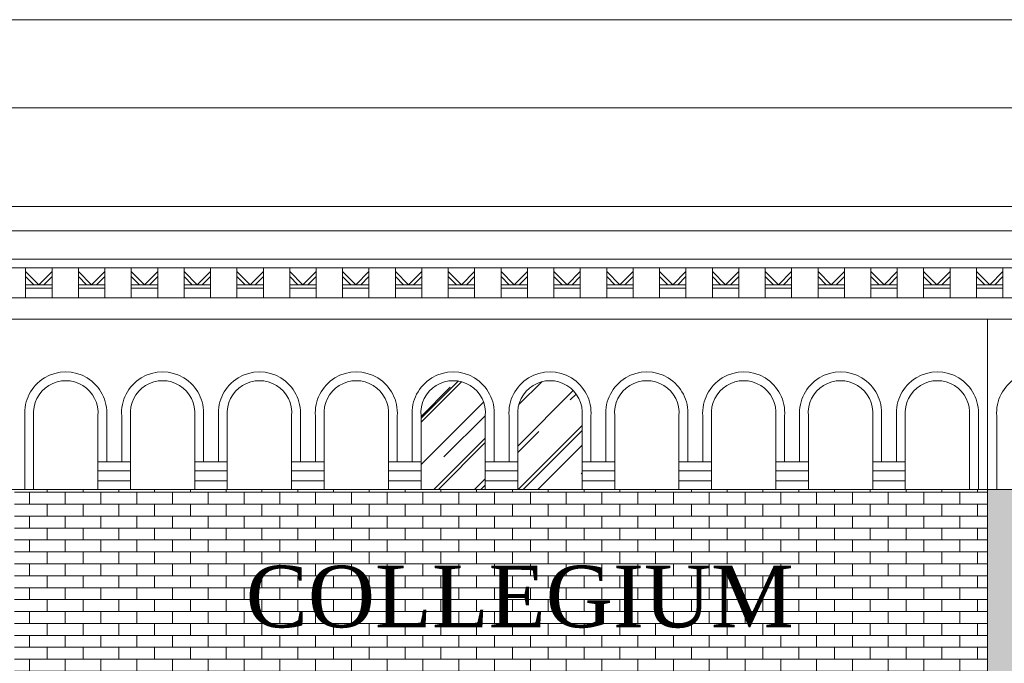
# Model space of a CAD drawing. Header units: millimetres. Extents: x -5254 to 173417, y -28809 to -6400.
# Tile 222 of 256: x 138751 to 139310, y -18056 to -17691. Entities that reach past the tile are written whole.
import ezdxf

# ---------------------------------------------------------------- set-up
doc = ezdxf.new("R2010")
doc.units = ezdxf.units.MM
for name, color, linetype, lineweight in [('mre_cegła', 7, 'Continuous', 5), ('mre_cienka', 7, 'Continuous', 15), ('mre_cienkie', 7, 'Continuous', 9), ('mre_szyby', 7, 'Continuous', 13), ('mre_tabela', 7, 'Continuous', 20), ('mre_tekst', 7, 'Continuous', 13), ('mre_ściany', 7, 'Continuous', 20)]:
    doc.layers.add(name, color=color, linetype=linetype, lineweight=lineweight)
doc.styles.get("Standard").update_dxf_attribs({"font": 'arial.ttf'})
pattern_1 = [(0, (131502.005, -23452.909), (0, 6.77418), []), (90, (131502.005, -23452.909), (-10.16, 6.77418), [6.77418, -6.77418])]

msp = doc.modelspace()

# ---------------------------------------------------------------- hatches: boundary and pattern name
at = {"layer": 'mre_cegła'}
h = msp.add_hatch(dxfattribs=at)
h.set_pattern_fill('AR-BRSTD', color=256, scale=0.1)
h.set_pattern_definition(pattern_1)
h.paths.add_polyline_path([(139300.38, -17957.48), (138747.88, -17957.48), (138747.88, -18426.15), (139300.38, -18426.15)])
h.paths.add_polyline_path([(138866.45, -18151.36), (138916.26, -18151.36, -0.787293), (139139.21, -18151.36), (139189.01, -18151.36), (139189.01, -18177.67), (139141.15, -18177.67), (139141.15, -18182.67), (139134.79, -18182.67), (139134.65, -18402.22, -0.256629), (139114.65, -18402.22), (139114.79, -18182.67), (139110.87, -18182.67), (139110.87, -18180.17), (139072.02, -18180.17, -0.077893), (139110.73, -18200.12), (139110.73, -18402.01), (139110.73, -18407.01), (139100.64, -18407.01), (139095.73, -18407.01), (138959.73, -18407.01), (138954.73, -18407.01), (138944.73, -18407.01), (138944.73, -18402.01), (138944.73, -18200.12, -0.077893), (138983.43, -18180.17), (138944.59, -18180.17), (138944.59, -18182.67), (138940.67, -18182.67), (138940.81, -18402.22, -0.256629), (138920.81, -18402.22), (138920.67, -18182.67), (138914.3, -18182.67), (138914.3, -18177.67), (138866.45, -18177.67)], flags=16)
h.paths.add_polyline_path([(139115.32, -18152.94), (139110.06, -18152.94, 0.720947), (138945.41, -18152.94), (138940.16, -18152.94, -0.734785)], flags=0)
h.paths.add_polyline_path([(138914.45, -18203.38), (138914.45, -18407.01), (138851.45, -18407.01), (138851.45, -18203.38, -0.47619)], flags=16)
h.paths.add_polyline_path([(138959.73, -18208.01, -0.294118), (139095.73, -18208.01), (139095.73, -18402.01), (138959.73, -18402.01)], flags=0)
h.paths.add_polyline_path([(139022.73, -18263.3), (139032.73, -18263.3), (139032.73, -18265.3), (139022.73, -18265.3)], flags=0)
h.paths.add_polyline_path([(139032.73, -18275.3), (139032.73, -18277.3), (139022.73, -18277.3), (139022.73, -18275.3)], flags=0)
h.paths.add_polyline_path([(139141.01, -18203.38, -0.47619), (139204.01, -18203.38), (139204.01, -18407.01), (139141.01, -18407.01)], flags=16)
h.paths.add_polyline_path([(139029.06, -18612.13, -0.552546), (139164.48, -18663.69), (139112.06, -18663.69), (139112.06, -18858.53), (139122.06, -18858.53), (139127.06, -18858.53), (139127.06, -18863.53), (139127.06, -18945.65), (139300.38, -18945.65), (139300.38, -18438.15), (138747.88, -18438.15), (138747.88, -18945.65), (138931.06, -18945.65), (138931.06, -18863.53), (138931.06, -18858.53), (138936.06, -18858.53), (138946.06, -18858.53), (138946.06, -18663.69), (138893.65, -18663.69, -0.552546)])
h = msp.add_hatch(dxfattribs=at)
h.set_pattern_fill('AR-BRSTD', color=256, scale=0.1)
h.set_pattern_definition(pattern_1)
h.paths.add_polyline_path([(140943.45, -17957.48), (139300.38, -17957.48), (139300.38, -18426.15), (140943.45, -18426.15)])
h.paths.add_polyline_path([(139942.53, -18207.38), (139890.11, -18207.38), (139890.11, -18402.22), (139827.11, -18402.22), (139827.11, -18212.38), (139817.11, -18212.38), (139817.11, -18402.22, -0.256629), (139797.11, -18402.22), (139797.11, -18212.38), (139787.11, -18212.38), (139787.11, -18402.22), (139724.11, -18402.22), (139724.11, -18207.38), (139671.7, -18207.38, -0.552546), (139807.11, -18155.81, -0.552546)], flags=16)
h.paths.add_polyline_path([(140135.02, -18155.81, -0.552546), (140270.43, -18207.38), (140218.02, -18207.38), (140218.02, -18402.22), (140155.02, -18402.22), (140155.02, -18212.38), (140145.02, -18212.38), (140145.02, -18402.22, -0.256629), (140125.02, -18402.22), (140125.02, -18212.38), (140115.02, -18212.38), (140115.02, -18402.22), (140052.02, -18402.22), (140052.02, -18207.38), (139999.61, -18207.38, -0.552546)], flags=16)
h.paths.add_polyline_path([(139620.79, -18207.38), (139568.38, -18207.38), (139568.38, -18402.22), (139505.38, -18402.22), (139505.38, -18212.38), (139495.38, -18212.38), (139495.38, -18402.22, -0.256629), (139475.38, -18402.22), (139475.38, -18212.38), (139465.38, -18212.38), (139465.38, -18402.22), (139402.38, -18402.22), (139402.38, -18207.38), (139349.97, -18207.38, -0.552546), (139485.38, -18155.81, -0.552546)], flags=16)
h.paths.add_polyline_path([(140458.02, -18155.81, -0.552546), (140593.43, -18207.38), (140541.02, -18207.38), (140541.02, -18402.22), (140478.02, -18402.22), (140478.02, -18212.38), (140468.02, -18212.38), (140468.02, -18402.22, -0.256629), (140448.02, -18402.22), (140448.02, -18212.38), (140438.02, -18212.38), (140438.02, -18402.22), (140375.02, -18402.22), (140375.02, -18207.38), (140322.61, -18207.38, -0.552546)], flags=16)
h.paths.add_polyline_path([(140782.02, -18155.81, -0.552546), (140917.43, -18207.38), (140865.02, -18207.38), (140865.02, -18402.22), (140802.02, -18402.22), (140802.02, -18212.38), (140792.02, -18212.38), (140792.02, -18402.22, -0.256629), (140772.02, -18402.22), (140772.02, -18212.38), (140762.02, -18212.38), (140762.02, -18402.22), (140699.02, -18402.22), (140699.02, -18207.38), (140646.61, -18207.38, -0.552546)], flags=16)
h.paths.add_polyline_path([(140943.45, -18438.15), (139300.38, -18438.15), (139300.38, -18945.65), (140943.45, -18945.65)])
h.paths.add_polyline_path([(139915.11, -18627.78), (139915.11, -18652.76), (139905.11, -18652.76), (139905.11, -18844.65), (139914.61, -18844.65), (139914.61, -18865.65), (139890.11, -18865.65), (139890.11, -18859.65), (139880.02, -18859.65), (139875.11, -18859.65), (139739.11, -18859.65), (139734.11, -18859.65), (139724.11, -18859.65), (139724.11, -18865.65), (139699.61, -18865.65), (139699.61, -18844.65), (139709.11, -18844.65), (139709.11, -18652.76), (139699.11, -18652.76), (139699.11, -18627.78, -0.343883)], flags=16)
h.paths.add_polyline_path([(139875.11, -18660.65), (139875.11, -18854.65), (139739.11, -18854.65), (139739.11, -18660.65, -0.294118)], flags=0)
h.paths.add_polyline_path([(139812.11, -18717.93), (139802.11, -18717.93), (139802.11, -18715.93), (139812.11, -18715.93)], flags=0)
h.paths.add_polyline_path([(139812.11, -18727.93), (139812.11, -18729.93), (139802.11, -18729.93), (139802.11, -18727.93)], flags=0)
h.paths.add_polyline_path([(139593.38, -18627.78), (139593.38, -18652.76), (139583.38, -18652.76), (139583.38, -18844.65), (139592.88, -18844.65), (139592.88, -18865.65), (139568.38, -18865.65), (139568.38, -18859.65), (139558.29, -18859.65), (139553.38, -18859.65), (139417.38, -18859.65), (139412.38, -18859.65), (139402.38, -18859.65), (139402.38, -18865.65), (139377.88, -18865.65), (139377.88, -18844.65), (139387.38, -18844.65), (139387.38, -18652.76), (139377.38, -18652.76), (139377.38, -18627.78, -0.343883)], flags=16)
h.paths.add_polyline_path([(140027.02, -18627.78, -0.343883), (140243.02, -18627.78), (140243.02, -18652.76), (140233.02, -18652.76), (140233.02, -18844.65), (140242.52, -18844.65), (140242.52, -18865.65), (140218.02, -18865.65), (140218.02, -18859.65), (140207.93, -18859.65), (140203.02, -18859.65), (140067.02, -18859.65), (140062.02, -18859.65), (140052.02, -18859.65), (140052.02, -18865.65), (140027.52, -18865.65), (140027.52, -18844.65), (140037.02, -18844.65), (140037.02, -18652.76), (140027.02, -18652.76)], flags=16)
h.paths.add_polyline_path([(139553.38, -18660.65), (139553.38, -18854.65), (139417.38, -18854.65), (139417.38, -18660.65, -0.294118)], flags=0)
h.paths.add_polyline_path([(140067.02, -18660.65, -0.294118), (140203.02, -18660.65), (140203.02, -18854.65), (140067.02, -18854.65)], flags=0)
h.paths.add_polyline_path([(139490.38, -18715.93), (139490.38, -18717.93), (139480.38, -18717.93), (139480.38, -18715.93)], flags=0)
h.paths.add_polyline_path([(140140.02, -18715.93), (140140.02, -18717.93), (140130.02, -18717.93), (140130.02, -18715.93)], flags=0)
h.paths.add_polyline_path([(139490.38, -18727.93), (139490.38, -18729.93), (139480.38, -18729.93), (139480.38, -18727.93)], flags=0)
h.paths.add_polyline_path([(140140.02, -18727.93), (140140.02, -18729.93), (140130.02, -18729.93), (140130.02, -18727.93)], flags=0)
h.paths.add_polyline_path([(140350.02, -18627.78, -0.343883), (140566.02, -18627.78), (140566.02, -18652.76), (140556.02, -18652.76), (140556.02, -18844.65), (140565.52, -18844.65), (140565.52, -18865.65), (140541.02, -18865.65), (140541.02, -18859.65), (140530.93, -18859.65), (140526.02, -18859.65), (140390.02, -18859.65), (140385.02, -18859.65), (140375.02, -18859.65), (140375.02, -18865.65), (140350.52, -18865.65), (140350.52, -18844.65), (140360.02, -18844.65), (140360.02, -18652.76), (140350.02, -18652.76)], flags=16)
h.paths.add_polyline_path([(140390.02, -18660.65, -0.294118), (140526.02, -18660.65), (140526.02, -18854.65), (140390.02, -18854.65)], flags=0)
h.paths.add_polyline_path([(140463.02, -18715.93), (140463.02, -18717.93), (140453.02, -18717.93), (140453.02, -18715.93)], flags=0)
h.paths.add_polyline_path([(140463.02, -18727.93), (140463.02, -18729.93), (140453.02, -18729.93), (140453.02, -18727.93)], flags=0)
h.paths.add_polyline_path([(140674.02, -18627.78, -0.343883), (140890.02, -18627.78), (140890.02, -18652.76), (140880.02, -18652.76), (140880.02, -18844.65), (140889.52, -18844.65), (140889.52, -18865.65), (140865.02, -18865.65), (140865.02, -18859.65), (140854.93, -18859.65), (140850.02, -18859.65), (140714.02, -18859.65), (140709.02, -18859.65), (140699.02, -18859.65), (140699.02, -18865.65), (140674.52, -18865.65), (140674.52, -18844.65), (140684.02, -18844.65), (140684.02, -18652.76), (140674.02, -18652.76)], flags=16)
h.paths.add_polyline_path([(140714.02, -18660.65, -0.294118), (140850.02, -18660.65), (140850.02, -18854.65), (140714.02, -18854.65)], flags=0)
h.paths.add_polyline_path([(140787.02, -18715.93), (140787.02, -18717.93), (140777.02, -18717.93), (140777.02, -18715.93)], flags=0)
h.paths.add_polyline_path([(140787.02, -18727.93), (140787.02, -18729.93), (140777.02, -18729.93), (140777.02, -18727.93)], flags=0)
h.paths.add_polyline_path([(142048.95, -18438.11), (140963.45, -18438.15), (140963.45, -18945.65), (142048.95, -18945.58)])
h.paths.add_polyline_path([(141318.81, -18627.78), (141318.81, -18652.76), (141308.81, -18652.76), (141308.81, -18844.65), (141318.31, -18844.65), (141318.31, -18865.65), (141293.81, -18865.65), (141293.81, -18859.65), (141283.72, -18859.65), (141278.72, -18859.65), (141142.72, -18859.65), (141137.81, -18859.65), (141127.81, -18859.65), (141127.81, -18865.65), (141103.31, -18865.65), (141103.31, -18844.65), (141112.81, -18844.65), (141112.81, -18652.76), (141102.81, -18652.76), (141102.81, -18627.78, -0.343883)], flags=16)
h.paths.add_polyline_path([(141293.72, -18652.69), (141293.72, -18652.76, 0.326659), (141127.72, -18652.76), (141127.72, -18652.83, -0.32666)], flags=0)
h.paths.add_polyline_path([(141278.72, -18660.65), (141278.72, -18854.65), (141142.72, -18854.65), (141142.72, -18660.65, -0.294118)], flags=0)
h.paths.add_polyline_path([(141205.72, -18715.93), (141215.72, -18715.93), (141215.72, -18717.93), (141205.72, -18717.93)], flags=0)
h.paths.add_polyline_path([(141215.72, -18727.93), (141215.72, -18729.93), (141205.72, -18729.93), (141205.72, -18727.93)], flags=0)
h.paths.add_polyline_path([(141436.12, -18627.78, -0.343883), (141652.12, -18627.78), (141652.12, -18652.76), (141642.12, -18652.76), (141642.12, -18844.65), (141651.62, -18844.65), (141651.62, -18865.65), (141627.12, -18865.65), (141627.12, -18859.65), (141617.03, -18859.65), (141612.03, -18859.65), (141476.03, -18859.65), (141471.12, -18859.65), (141461.12, -18859.65), (141461.12, -18865.65), (141436.62, -18865.65), (141436.62, -18844.65), (141446.12, -18844.65), (141446.12, -18652.76), (141436.12, -18652.76)], flags=16)
h.paths.add_polyline_path([(141627.03, -18652.69), (141627.03, -18652.76, 0.326659), (141461.03, -18652.76), (141461.03, -18652.83, -0.32666)], flags=0)
h.paths.add_polyline_path([(141476.03, -18660.65, -0.294118), (141612.03, -18660.65), (141612.03, -18854.65), (141476.03, -18854.65)], flags=0)
h.paths.add_polyline_path([(141549.03, -18715.93), (141549.03, -18717.93), (141539.03, -18717.93), (141539.03, -18715.93)], flags=0)
h.paths.add_polyline_path([(141549.03, -18727.93), (141549.03, -18729.93), (141539.03, -18729.93), (141539.03, -18727.93)], flags=0)
h.paths.add_polyline_path([(141764.76, -18627.78, -0.343883), (141980.76, -18627.78), (141980.76, -18652.76), (141970.76, -18652.76), (141970.76, -18844.65), (141980.26, -18844.65), (141980.26, -18865.65), (141955.76, -18865.65), (141955.76, -18859.65), (141945.66, -18859.65), (141940.66, -18859.65), (141804.66, -18859.65), (141799.76, -18859.65), (141789.76, -18859.65), (141789.76, -18865.65), (141765.26, -18865.65), (141765.26, -18844.65), (141774.76, -18844.65), (141774.76, -18652.76), (141764.76, -18652.76)], flags=16)
h.paths.add_polyline_path([(141955.66, -18652.69), (141955.66, -18652.76, 0.326659), (141789.66, -18652.76), (141789.66, -18652.83, -0.32666)], flags=0)
h.paths.add_polyline_path([(141804.66, -18660.65, -0.294118), (141940.66, -18660.65), (141940.66, -18854.65), (141804.66, -18854.65)], flags=0)
h.paths.add_polyline_path([(141877.66, -18715.93), (141877.66, -18717.93), (141867.66, -18717.93), (141867.66, -18715.93)], flags=0)
h.paths.add_polyline_path([(141877.66, -18727.93), (141877.66, -18729.93), (141867.66, -18729.93), (141867.66, -18727.93)], flags=0)
h.paths.add_polyline_path([(142048.95, -17957.48), (140963.45, -17957.48), (140963.45, -18426.15), (142048.95, -18426.11)])
h.paths.add_polyline_path([(141210.72, -18155.81, -0.552546), (141346.13, -18207.38), (141293.72, -18207.38), (141293.72, -18402.22), (141230.72, -18402.22), (141230.72, -18212.38), (141220.72, -18212.38), (141220.72, -18402.22, -0.256629), (141200.72, -18402.22), (141200.72, -18212.38), (141190.72, -18212.38), (141190.72, -18402.22), (141127.72, -18402.22), (141127.72, -18207.38), (141075.31, -18207.38, -0.552546)], flags=16)
h.paths.add_polyline_path([(141544.03, -18155.81, -0.552546), (141679.45, -18207.38), (141627.03, -18207.38), (141627.03, -18402.22), (141564.03, -18402.22), (141564.03, -18212.38), (141554.03, -18212.38), (141554.03, -18402.22, -0.256629), (141534.03, -18402.22), (141534.03, -18212.38), (141524.03, -18212.38), (141524.03, -18402.22), (141461.03, -18402.22), (141461.03, -18207.38), (141408.62, -18207.38, -0.552546)], flags=16)
h.paths.add_polyline_path([(141737.25, -18207.38, -0.552546), (141872.66, -18155.81, -0.552546), (142008.08, -18207.38), (141955.66, -18207.38), (141955.66, -18402.22), (141892.66, -18402.22), (141892.66, -18212.38), (141882.66, -18212.38), (141882.66, -18402.22, -0.256629), (141862.66, -18402.22), (141862.66, -18212.38), (141852.66, -18212.38), (141852.66, -18402.22), (141789.66, -18402.22), (141789.66, -18207.38)], flags=16)
at = {"layer": 'mre_szyby'}
h = msp.add_hatch(dxfattribs=at)
h.set_pattern_fill('AR-RROOF', color=256, angle=45)
h.set_pattern_definition([(45, (131502.005, -23452.91), (21.552615, 57.47364), [381, -50.8, 127, -25.4]), (45, (131516.912, -23420.04), (-41.84799, 5.92697), [76.2, -8.382, 152.4, -19.05]), (45, (131495.719, -23428.662), (81.36112, 105.428207), [203.2, -35.56, 101.6, -25.4])])
h.paths.add_polyline_path([(139015.15, -17915.7, 1.09589), (138978.65, -17915.7), (138978.65, -17957.48), (139015.15, -17957.48), (139015.15, -17941.81)])
h.paths.add_polyline_path([(139070.15, -17915.7, 1.09589), (139033.65, -17915.7), (139033.65, -17957.48), (139070.15, -17957.48), (139070.15, -17941.81)])

# ---------------------------------------------------------------- linework, layer by layer
at = {"layer": 'mre_cienka'}
for points in [[(135914.1, -17796.7), (142048.95, -17796.7)], [(135914.1, -17810.7), (142048.95, -17810.7)]]:
    msp.add_lwpolyline(points, dxfattribs=at)
at = {"layer": 'mre_cienkie'}
for points in [[(142048.95, -17810.7), (135914.1, -17810.7)], [(142048.95, -17826.7), (135914.1, -17826.7)], [(142048.95, -17831.7), (135914.1, -17831.7)], [(138754.1, -17848.7), (138754.1, -17831.7)], [(138769.1, -17848.7), (138769.1, -17831.7)], [(138784.1, -17848.7), (138784.1, -17831.7)], [(138799.1, -17848.7), (138799.1, -17831.7)], [(138814.1, -17848.7), (138814.1, -17831.7)], [(138829.1, -17848.7), (138829.1, -17831.7)], [(138844.1, -17848.7), (138844.1, -17831.7)], [(138859.1, -17848.7), (138859.1, -17831.7)], [(138874.1, -17848.7), (138874.1, -17831.7)], [(138889.1, -17848.7), (138889.1, -17831.7)], [(138904.1, -17848.7), (138904.1, -17831.7)], [(138919.1, -17848.7), (138919.1, -17831.7)], [(138934.1, -17848.7), (138934.1, -17831.7)], [(138949.1, -17848.7), (138949.1, -17831.7)], [(138964.1, -17848.7), (138964.1, -17831.7)], [(138979.1, -17848.7), (138979.1, -17831.7)], [(138994.1, -17848.7), (138994.1, -17831.7)], [(139009.1, -17848.7), (139009.1, -17831.7)], [(139024.1, -17848.7), (139024.1, -17831.7)], [(139039.1, -17848.7), (139039.1, -17831.7)], [(139054.1, -17848.7), (139054.1, -17831.7)], [(139069.1, -17848.7), (139069.1, -17831.7)], [(139084.1, -17848.7), (139084.1, -17831.7)], [(139099.1, -17848.7), (139099.1, -17831.7)], [(139114.1, -17848.7), (139114.1, -17831.7)], [(139129.1, -17848.7), (139129.1, -17831.7)], [(139144.1, -17848.7), (139144.1, -17831.7)], [(139159.1, -17848.7), (139159.1, -17831.7)], [(139174.1, -17848.7), (139174.1, -17831.7)], [(139189.1, -17848.7), (139189.1, -17831.7)], [(139204.1, -17848.7), (139204.1, -17831.7)], [(139219.1, -17848.7), (139219.1, -17831.7)], [(139234.1, -17848.7), (139234.1, -17831.7)], [(139249.1, -17848.7), (139249.1, -17831.7)], [(139264.1, -17848.7), (139264.1, -17831.7)], [(139279.1, -17848.7), (139279.1, -17831.7)], [(139294.1, -17848.7), (139294.1, -17831.7)], [(139309.1, -17848.7), (139309.1, -17831.7)], [(138754.1, -17833.7), (138761.6, -17841.2)], [(138754.1, -17836.53), (138758.77, -17841.2)], [(138769.1, -17833.7), (138761.6, -17841.2)], [(138769.1, -17836.53), (138764.43, -17841.2)], [(138784.1, -17833.7), (138791.6, -17841.2)], [(138784.1, -17836.53), (138788.77, -17841.2)], [(138799.1, -17833.7), (138791.6, -17841.2)], [(138799.1, -17836.53), (138794.43, -17841.2)], [(138814.1, -17833.7), (138821.6, -17841.2)], [(138814.1, -17836.53), (138818.77, -17841.2)], [(138829.1, -17833.7), (138821.6, -17841.2)], [(138829.1, -17836.53), (138824.43, -17841.2)], [(138844.1, -17833.7), (138851.6, -17841.2)], [(138844.1, -17836.53), (138848.77, -17841.2)], [(138859.1, -17833.7), (138851.6, -17841.2)], [(138859.1, -17836.53), (138854.43, -17841.2)], [(138874.1, -17833.7), (138881.6, -17841.2)], [(138874.1, -17836.53), (138878.77, -17841.2)], [(138889.1, -17833.7), (138881.6, -17841.2)], [(138889.1, -17836.53), (138884.43, -17841.2)], [(138904.1, -17833.7), (138911.6, -17841.2)], [(138904.1, -17836.53), (138908.77, -17841.2)], [(138919.1, -17833.7), (138911.6, -17841.2)], [(138919.1, -17836.53), (138914.43, -17841.2)], [(138934.1, -17833.7), (138941.6, -17841.2)], [(138934.1, -17836.53), (138938.77, -17841.2)], [(138949.1, -17833.7), (138941.6, -17841.2)], [(138949.1, -17836.53), (138944.43, -17841.2)], [(138964.1, -17833.7), (138971.6, -17841.2)], [(138964.1, -17836.53), (138968.77, -17841.2)], [(138979.1, -17833.7), (138971.6, -17841.2)], [(138979.1, -17836.53), (138974.43, -17841.2)], [(138994.1, -17833.7), (139001.6, -17841.2)], [(138994.1, -17836.53), (138998.77, -17841.2)], [(139009.1, -17833.7), (139001.6, -17841.2)], [(139009.1, -17836.53), (139004.43, -17841.2)], [(139024.1, -17833.7), (139031.6, -17841.2)], [(139024.1, -17836.53), (139028.77, -17841.2)], [(139039.1, -17833.7), (139031.6, -17841.2)], [(139039.1, -17836.53), (139034.43, -17841.2)], [(139054.1, -17833.7), (139061.6, -17841.2)], [(139054.1, -17836.53), (139058.77, -17841.2)], [(139069.1, -17833.7), (139061.6, -17841.2)], [(139069.1, -17836.53), (139064.43, -17841.2)], [(139084.1, -17833.7), (139091.6, -17841.2)], [(139084.1, -17836.53), (139088.77, -17841.2)], [(139099.1, -17833.7), (139091.6, -17841.2)], [(139099.1, -17836.53), (139094.43, -17841.2)], [(139114.1, -17833.7), (139121.6, -17841.2)], [(139114.1, -17836.53), (139118.77, -17841.2)], [(139129.1, -17833.7), (139121.6, -17841.2)], [(139129.1, -17836.53), (139124.43, -17841.2)], [(139144.1, -17833.7), (139151.6, -17841.2)], [(139144.1, -17836.53), (139148.77, -17841.2)], [(139159.1, -17833.7), (139151.6, -17841.2)], [(139159.1, -17836.53), (139154.43, -17841.2)], [(139174.1, -17833.7), (139181.6, -17841.2)], [(139174.1, -17836.53), (139178.77, -17841.2)], [(139189.1, -17833.7), (139181.6, -17841.2)], [(139189.1, -17836.53), (139184.43, -17841.2)], [(139204.1, -17833.7), (139211.6, -17841.2)], [(139204.1, -17836.53), (139208.77, -17841.2)], [(139219.1, -17833.7), (139211.6, -17841.2)], [(139219.1, -17836.53), (139214.43, -17841.2)], [(139234.1, -17833.7), (139241.6, -17841.2)], [(139234.1, -17836.53), (139238.77, -17841.2)], [(139249.1, -17833.7), (139241.6, -17841.2)], [(139249.1, -17836.53), (139244.43, -17841.2)], [(139264.1, -17833.7), (139271.6, -17841.2)], [(139264.1, -17836.53), (139268.77, -17841.2)], [(139279.1, -17833.7), (139271.6, -17841.2)], [(139279.1, -17836.53), (139274.43, -17841.2)], [(139294.1, -17833.7), (139301.6, -17841.2)], [(139294.1, -17836.53), (139298.77, -17841.2)], [(139309.1, -17833.7), (139301.6, -17841.2)], [(139309.1, -17836.53), (139304.43, -17841.2)], [(138761.6, -17841.2), (138754.1, -17841.2)], [(138761.6, -17841.2), (138769.1, -17841.2)], [(138791.6, -17841.2), (138784.1, -17841.2)], [(138791.6, -17841.2), (138799.1, -17841.2)], [(138821.6, -17841.2), (138814.1, -17841.2)], [(138821.6, -17841.2), (138829.1, -17841.2)], [(138851.6, -17841.2), (138844.1, -17841.2)], [(138851.6, -17841.2), (138859.1, -17841.2)], [(138881.6, -17841.2), (138874.1, -17841.2)], [(138881.6, -17841.2), (138889.1, -17841.2)], [(138911.6, -17841.2), (138904.1, -17841.2)], [(138911.6, -17841.2), (138919.1, -17841.2)], [(138941.6, -17841.2), (138934.1, -17841.2)], [(138941.6, -17841.2), (138949.1, -17841.2)], [(138971.6, -17841.2), (138964.1, -17841.2)], [(138971.6, -17841.2), (138979.1, -17841.2)], [(139001.6, -17841.2), (138994.1, -17841.2)], [(139001.6, -17841.2), (139009.1, -17841.2)], [(139031.6, -17841.2), (139024.1, -17841.2)], [(139031.6, -17841.2), (139039.1, -17841.2)], [(139061.6, -17841.2), (139054.1, -17841.2)], [(139061.6, -17841.2), (139069.1, -17841.2)], [(139091.6, -17841.2), (139084.1, -17841.2)], [(139091.6, -17841.2), (139099.1, -17841.2)], [(139121.6, -17841.2), (139114.1, -17841.2)], [(139121.6, -17841.2), (139129.1, -17841.2)], [(139151.6, -17841.2), (139144.1, -17841.2)], [(139151.6, -17841.2), (139159.1, -17841.2)], [(139181.6, -17841.2), (139174.1, -17841.2)], [(139181.6, -17841.2), (139189.1, -17841.2)], [(139211.6, -17841.2), (139204.1, -17841.2)], [(139211.6, -17841.2), (139219.1, -17841.2)], [(139241.6, -17841.2), (139234.1, -17841.2)], [(139241.6, -17841.2), (139249.1, -17841.2)], [(139271.6, -17841.2), (139264.1, -17841.2)], [(139271.6, -17841.2), (139279.1, -17841.2)], [(139301.6, -17841.2), (139294.1, -17841.2)], [(139301.6, -17841.2), (139309.1, -17841.2)], [(138761.6, -17843.2), (138754.1, -17843.2)], [(138761.6, -17843.2), (138769.1, -17843.2)], [(138791.6, -17843.2), (138784.1, -17843.2)], [(138791.6, -17843.2), (138799.1, -17843.2)], [(138821.6, -17843.2), (138814.1, -17843.2)], [(138821.6, -17843.2), (138829.1, -17843.2)], [(138851.6, -17843.2), (138844.1, -17843.2)], [(138851.6, -17843.2), (138859.1, -17843.2)], [(138881.6, -17843.2), (138874.1, -17843.2)], [(138881.6, -17843.2), (138889.1, -17843.2)], [(138911.6, -17843.2), (138904.1, -17843.2)], [(138911.6, -17843.2), (138919.1, -17843.2)], [(138941.6, -17843.2), (138934.1, -17843.2)], [(138941.6, -17843.2), (138949.1, -17843.2)], [(138971.6, -17843.2), (138964.1, -17843.2)], [(138971.6, -17843.2), (138979.1, -17843.2)], [(139001.6, -17843.2), (138994.1, -17843.2)], [(139001.6, -17843.2), (139009.1, -17843.2)], [(139031.6, -17843.2), (139024.1, -17843.2)], [(139031.6, -17843.2), (139039.1, -17843.2)], [(139061.6, -17843.2), (139054.1, -17843.2)], [(139061.6, -17843.2), (139069.1, -17843.2)], [(139091.6, -17843.2), (139084.1, -17843.2)], [(139091.6, -17843.2), (139099.1, -17843.2)], [(139121.6, -17843.2), (139114.1, -17843.2)], [(139121.6, -17843.2), (139129.1, -17843.2)], [(139151.6, -17843.2), (139144.1, -17843.2)], [(139151.6, -17843.2), (139159.1, -17843.2)], [(139181.6, -17843.2), (139174.1, -17843.2)], [(139181.6, -17843.2), (139189.1, -17843.2)], [(139211.6, -17843.2), (139204.1, -17843.2)], [(139211.6, -17843.2), (139219.1, -17843.2)], [(139241.6, -17843.2), (139234.1, -17843.2)], [(139241.6, -17843.2), (139249.1, -17843.2)], [(139271.6, -17843.2), (139264.1, -17843.2)], [(139271.6, -17843.2), (139279.1, -17843.2)], [(139301.6, -17843.2), (139294.1, -17843.2)], [(139301.6, -17843.2), (139309.1, -17843.2)], [(142048.95, -17848.7), (135909.1, -17848.7)], [(142048.95, -17860.7), (135914.1, -17860.7)], [(138753.65, -17915.7), (138753.65, -17957.48)], [(138758.65, -17915.7), (138758.65, -17957.48)], [(138795.15, -17915.7), (138795.15, -17941.81)], [(138800.15, -17915.7), (138800.15, -17941.81)], [(138808.65, -17915.7), (138808.65, -17941.81)], [(138813.65, -17915.7), (138813.65, -17957.48)], [(138850.15, -17915.7), (138850.15, -17941.81)], [(138855.15, -17915.7), (138855.15, -17941.81)], [(138863.65, -17915.7), (138863.65, -17941.81)], [(138868.65, -17915.7), (138868.65, -17957.48)], [(138905.15, -17915.7), (138905.15, -17941.81)], [(138910.15, -17915.7), (138910.15, -17941.81)], [(138918.65, -17915.7), (138918.65, -17941.81)], [(138923.65, -17915.7), (138923.65, -17957.48)], [(138960.15, -17915.7), (138960.15, -17941.81)], [(138965.15, -17915.7), (138965.15, -17941.81)], [(138973.65, -17915.7), (138973.65, -17941.81)], [(138978.65, -17915.7), (138978.65, -17957.48)], [(139015.15, -17915.7), (139015.15, -17941.81)], [(139020.15, -17915.7), (139020.15, -17941.81)], [(139028.65, -17915.7), (139028.65, -17941.81)], [(139033.65, -17915.7), (139033.65, -17957.48)], [(139070.15, -17915.7), (139070.15, -17941.81)], [(139075.15, -17915.7), (139075.15, -17941.81)], [(139083.65, -17915.7), (139083.65, -17941.81)], [(139088.65, -17915.7), (139088.65, -17957.48)], [(139125.15, -17915.7), (139125.15, -17941.81)], [(139130.15, -17915.7), (139130.15, -17941.81)], [(139138.65, -17915.7), (139138.65, -17941.81)], [(139143.65, -17915.7), (139143.65, -17957.48)], [(139180.15, -17915.7), (139180.15, -17941.81)], [(139185.15, -17915.7), (139185.15, -17941.81)], [(139193.65, -17915.7), (139193.65, -17941.81)], [(139198.65, -17915.7), (139198.65, -17957.48)], [(139235.15, -17915.7), (139235.15, -17941.81)], [(139240.15, -17915.7), (139240.15, -17941.81)], [(139248.65, -17915.7), (139248.65, -17941.81)], [(139253.65, -17915.7), (139253.65, -17957.48)], [(139290.15, -17915.7), (139290.15, -17941.81)], [(139295.15, -17915.7), (139295.15, -17957.48)], [(139305.58, -17915.7), (139305.58, -17957.48)], [(138795.15, -17941.81), (138795.15, -17957.48)], [(138795.15, -17941.81), (138795.15, -17957.48)], [(138800.15, -17941.81), (138795.15, -17941.81)], [(138800.15, -17941.81), (138803.65, -17941.81)], [(138803.65, -17941.81), (138813.65, -17941.81)], [(138850.15, -17941.81), (138850.15, -17957.48)], [(138850.15, -17941.81), (138850.15, -17957.48)], [(138850.15, -17941.81), (138850.15, -17957.48)], [(138855.15, -17941.81), (138850.15, -17941.81)], [(138855.15, -17941.81), (138858.65, -17941.81)], [(138858.65, -17941.81), (138868.65, -17941.81)], [(138905.15, -17941.81), (138905.15, -17957.48)], [(138905.15, -17941.81), (138905.15, -17957.48)], [(138905.15, -17941.81), (138905.15, -17957.48)], [(138910.15, -17941.81), (138905.15, -17941.81)], [(138910.15, -17941.81), (138913.65, -17941.81)], [(138913.65, -17941.81), (138923.65, -17941.81)], [(138960.15, -17941.81), (138960.15, -17957.48)], [(138960.15, -17941.81), (138960.15, -17957.48)], [(138960.15, -17941.81), (138960.15, -17957.48)], [(138965.15, -17941.81), (138960.15, -17941.81)], [(138965.15, -17941.81), (138968.65, -17941.81)], [(138968.65, -17941.81), (138978.65, -17941.81)], [(139015.15, -17941.81), (139015.15, -17957.48)], [(139015.15, -17941.81), (139015.15, -17957.48)], [(139015.15, -17941.81), (139015.15, -17957.48)], [(139020.15, -17941.81), (139015.15, -17941.81)], [(139020.15, -17941.81), (139023.65, -17941.81)], [(139023.65, -17941.81), (139033.65, -17941.81)], [(139070.15, -17941.81), (139070.15, -17957.48)], [(139070.15, -17941.81), (139070.15, -17957.48)], [(139070.15, -17941.81), (139070.15, -17957.48)], [(139075.15, -17941.81), (139070.15, -17941.81)], [(139075.15, -17941.81), (139078.65, -17941.81)], [(139078.65, -17941.81), (139088.65, -17941.81)], [(139125.15, -17941.81), (139125.15, -17957.48)], [(139125.15, -17941.81), (139125.15, -17957.48)], [(139125.15, -17941.81), (139125.15, -17957.48)], [(139130.15, -17941.81), (139125.15, -17941.81)], [(139130.15, -17941.81), (139133.65, -17941.81)], [(139133.65, -17941.81), (139143.65, -17941.81)], [(139180.15, -17941.81), (139180.15, -17957.48)], [(139180.15, -17941.81), (139180.15, -17957.48)], [(139180.15, -17941.81), (139180.15, -17957.48)], [(139185.15, -17941.81), (139180.15, -17941.81)], [(139185.15, -17941.81), (139188.65, -17941.81)], [(139188.65, -17941.81), (139198.65, -17941.81)], [(139235.15, -17941.81), (139235.15, -17957.48)], [(139235.15, -17941.81), (139235.15, -17957.48)], [(139235.15, -17941.81), (139235.15, -17957.48)], [(139240.15, -17941.81), (139235.15, -17941.81)], [(139240.15, -17941.81), (139243.65, -17941.81)], [(139243.65, -17941.81), (139253.65, -17941.81)], [(139290.15, -17941.81), (139290.15, -17957.48)], [(138795.15, -17946.81), (138813.65, -17946.81)], [(138850.15, -17946.81), (138868.65, -17946.81)], [(138905.15, -17946.81), (138923.65, -17946.81)], [(138960.15, -17946.81), (138978.65, -17946.81)], [(139015.15, -17946.81), (139033.65, -17946.81)], [(139070.15, -17946.81), (139088.65, -17946.81)], [(139125.15, -17946.81), (139143.65, -17946.81)], [(139180.15, -17946.81), (139198.65, -17946.81)], [(139235.15, -17946.81), (139253.65, -17946.81)], [(138795.15, -17952.48), (138813.65, -17952.48)], [(138850.15, -17952.48), (138868.65, -17952.48)], [(138905.15, -17952.48), (138923.65, -17952.48)], [(138960.15, -17952.48), (138978.65, -17952.48)], [(139015.15, -17952.48), (139033.65, -17952.48)], [(139070.15, -17952.48), (139088.65, -17952.48)], [(139125.15, -17952.48), (139143.65, -17952.48)], [(139180.15, -17952.48), (139198.65, -17952.48)], [(139235.15, -17952.48), (139253.65, -17952.48)], [(142170.95, -17957.48), (135764.1, -17957.48)], [(138753.65, -17957.48), (138758.65, -17957.48)], [(138800.15, -17957.48), (138795.15, -17957.48)], [(138795.15, -17957.48), (138813.65, -17957.48)], [(138813.65, -17957.48), (138813.65, -17957.48)], [(138855.15, -17957.48), (138850.15, -17957.48)], [(138855.15, -17957.48), (138850.15, -17957.48)], [(138850.15, -17957.48), (138868.65, -17957.48)], [(138863.65, -17957.48), (138863.65, -17957.48)], [(138863.65, -17957.48), (138868.65, -17957.48)], [(138868.65, -17957.48), (138868.65, -17957.48)], [(138910.15, -17957.48), (138905.15, -17957.48)], [(138910.15, -17957.48), (138905.15, -17957.48)], [(138905.15, -17957.48), (138923.65, -17957.48)], [(138918.65, -17957.48), (138923.65, -17957.48)], [(138923.65, -17957.48), (138923.65, -17957.48)], [(138965.15, -17957.48), (138960.15, -17957.48)], [(138965.15, -17957.48), (138960.15, -17957.48)], [(138960.15, -17957.48), (138978.65, -17957.48)], [(138973.65, -17957.48), (138978.65, -17957.48)], [(138978.65, -17957.48), (138978.65, -17957.48)], [(139020.15, -17957.48), (139015.15, -17957.48)], [(139020.15, -17957.48), (139015.15, -17957.48)], [(139015.15, -17957.48), (139033.65, -17957.48)], [(139028.65, -17957.48), (139033.65, -17957.48)], [(139033.65, -17957.48), (139033.65, -17957.48)], [(139075.15, -17957.48), (139070.15, -17957.48)], [(139075.15, -17957.48), (139070.15, -17957.48)], [(139070.15, -17957.48), (139088.65, -17957.48)], [(139083.65, -17957.48), (139088.65, -17957.48)], [(139088.65, -17957.48), (139088.65, -17957.48)], [(139130.15, -17957.48), (139125.15, -17957.48)], [(139130.15, -17957.48), (139125.15, -17957.48)], [(139125.15, -17957.48), (139143.65, -17957.48)], [(139138.65, -17957.48), (139143.65, -17957.48)], [(139143.65, -17957.48), (139143.65, -17957.48)], [(139185.15, -17957.48), (139180.15, -17957.48)], [(139185.15, -17957.48), (139180.15, -17957.48)], [(139180.15, -17957.48), (139198.65, -17957.48)], [(139193.65, -17957.48), (139198.65, -17957.48)], [(139198.65, -17957.48), (139198.65, -17957.48)], [(139240.15, -17957.48), (139235.15, -17957.48)], [(139240.15, -17957.48), (139235.15, -17957.48)], [(139235.15, -17957.48), (139253.65, -17957.48)], [(139248.65, -17957.48), (139253.65, -17957.48)], [(139253.65, -17957.48), (139253.65, -17957.48)], [(139295.15, -17957.48), (139290.15, -17957.48)]]:
    msp.add_lwpolyline(points, dxfattribs=at)
for centre, radius, start, end in [((138776.9, -17914.02), 23.31, 355.8457, 184.1543), ((138831.9, -17914.02), 23.31, 355.8457, 184.1543), ((138886.9, -17914.02), 23.31, 355.8457, 184.1543), ((138941.9, -17914.02), 23.31, 355.8457, 184.1543), ((138996.9, -17914.02), 23.31, 355.8457, 184.1543), ((139051.9, -17914.02), 23.31, 355.8457, 184.1543), ((139106.9, -17914.02), 23.31, 355.8457, 184.1543), ((139161.9, -17914.02), 23.31, 355.8457, 184.1543), ((139216.9, -17914.02), 23.31, 355.8457, 184.1543), ((139271.9, -17914.02), 23.31, 355.8457, 184.1543), ((139328.83, -17914.02), 23.31, 355.8457, 184.1543), ((138776.9, -17914.03), 18.33, 354.7609, 185.2391), ((138831.9, -17914.03), 18.33, 354.7609, 185.2391), ((138886.9, -17914.03), 18.33, 354.7609, 185.2391), ((138941.9, -17914.03), 18.33, 354.7609, 185.2391), ((138996.9, -17914.03), 18.33, 354.7609, 185.2391), ((139051.9, -17914.03), 18.33, 354.7609, 185.2391), ((139106.9, -17914.03), 18.33, 354.7609, 185.2391), ((139161.9, -17914.03), 18.33, 354.7609, 185.2391), ((139216.9, -17914.03), 18.33, 354.7609, 185.2391), ((139271.9, -17914.03), 18.33, 354.7609, 185.2391)]:
    msp.add_arc(centre, radius, start, end, dxfattribs=at)
at = {"layer": 'mre_tabela'}
for points in [[(135466.62, -17690.72), (142346.78, -17690.72), (142346.78, -20660.72), (135466.62, -20660.72)], [(135516.62, -17740.72), (142296.78, -17740.72), (142296.78, -20610.72), (135516.62, -20610.72)]]:
    msp.add_lwpolyline(points, close=True, dxfattribs=at)
at = {"layer": 'mre_ściany'}
msp.add_lwpolyline([(139300.38, -18426.15), (139300.38, -17860.7)], dxfattribs=at)

# ---------------------------------------------------------------- texts
at = {"layer": 'mre_tekst', "insert": (138879.12, -18000.74), "char_height": 35, "attachment_point": 1}
msp.add_mtext_dynamic_manual_height_columns('{\\fRomantic|b0|i0|c2|p2;COLLEGIUM}', width=397.5486, gutter_width=12.5, heights=[-35.72], dxfattribs=at)

doc.saveas('drawing.dxf')
